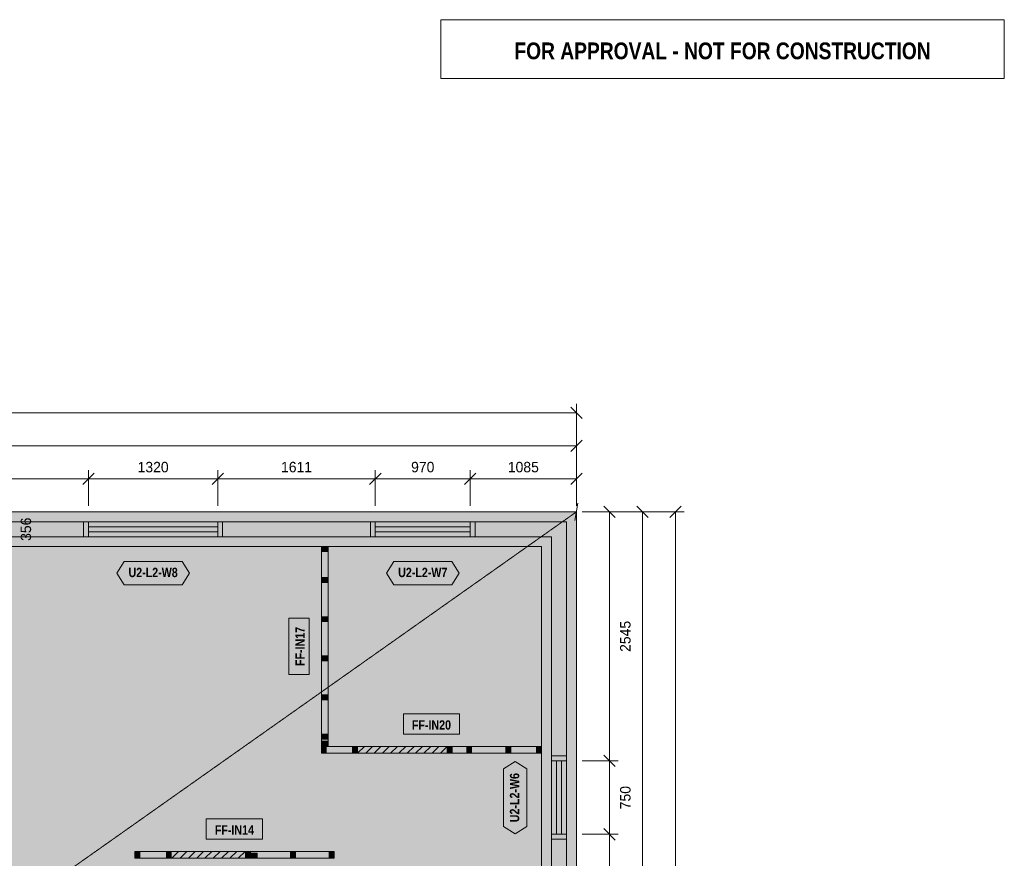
# Model space of a CAD drawing. Header units: millimetres. Extents: x -4149 to 16626, y -5842 to 13682.
# Tile 4 of 4: x 6562 to 16626, y 5112 to 13682. Entities that reach past the tile are written whole.
import ezdxf
from ezdxf.enums import TextEntityAlignment as Align

# ---------------------------------------------------------------- set-up
doc = ezdxf.new("R2010")
doc.units = ezdxf.units.MM
doc.linetypes.add('DASHED', pattern=[1.524, 1.27, -0.254])
for name, color, linetype in [('FILL-C_B2B2B5', 7, 'Continuous'), ('FILL-EPS', 7, 'Continuous'), ('FILL-TEAL_DK', 7, 'Continuous'), ('FILL-TIMBER', 7, 'Continuous'), ('FILL-WHITE', 7, 'Continuous'), ('LINE-C_85297A', 7, 'Continuous'), ('LINE-C_85297A-DASH', 7, 'DASHED'), ('LINE-INK', 7, 'Continuous'), ('LINE-INK-DASH', 7, 'DASHED'), ('LINE-RED', 7, 'Continuous'), ('LINE-STEEL_GREY', 7, 'Continuous'), ('LINE-STEEL_GREY-DASH', 7, 'DASHED'), ('LINE-TEAL_DK', 7, 'Continuous'), ('LINE-TIMBER_DK', 7, 'Continuous'), ('TEXT-INK', 7, 'Continuous'), ('TEXT-RED', 7, 'Continuous'), ('TEXT-TEAL_DK', 7, 'Continuous')]:
    doc.layers.add(name, color=color, linetype=linetype)
doc.styles.add('OpenSansCondensed-Bold', font='OpenSansCondensed-Bold.ttf')

msp = doc.modelspace()

# ---------------------------------------------------------------- hatches: boundary and pattern name
at = {"layer": 'FILL-C_B2B2B5', "true_color": 0xb2b2b5}
h = msp.add_hatch(color=253, dxfattribs=at)
h.dxf.hatch_style = 1
h.paths.add_polyline_path([(12151, 8551), (12151, 102), (102, 102), (102, 8551)])
h.paths.add_polyline_path([(11998, 254), (11998, 8398), (6202, 8398), (6202, 254)], flags=0)
h.paths.add_polyline_path([(254, 8398), (254, 254), (6050, 254), (6050, 8398)], flags=0)
at = {"layer": 'FILL-EPS', "true_color": 0xccffff}
h = msp.add_hatch(color=7, dxfattribs=at)
h.dxf.hatch_style = 1
h.paths.add_polyline_path([(0, 8652), (12252, 8652), (12252, 0), (0, 0)])
h.paths.add_polyline_path([(102, 8551), (102, 102), (12151, 102), (12151, 8551)], flags=0)
h = msp.add_hatch(color=7, dxfattribs=at)
h.dxf.hatch_style = 1
h.paths.add_polyline_path([(6202, 254), (6202, 8398), (11998, 8398), (11998, 254)])
h.paths.add_polyline_path([(11897, 8297), (6269, 8297), (6269, 356), (11897, 356)], flags=0)
at = {"layer": 'FILL-TEAL_DK', "true_color": 0x006b5c}
h = msp.add_hatch(color=126, dxfattribs=at)
h.dxf.hatch_style = 1
h.paths.add_polyline_path([(7216, 8398), (7216, 8551), (7266, 8551), (7266, 8398), (7216, 8398)])
h = msp.add_hatch(color=126, dxfattribs=at)
h.dxf.hatch_style = 1
h.paths.add_polyline_path([(8586, 8551), (8636, 8551), (8636, 8398), (8586, 8398)])
h = msp.add_hatch(color=126, dxfattribs=at)
h.dxf.hatch_style = 1
h.paths.add_polyline_path([(10147, 8551), (10197, 8551), (10197, 8398), (10147, 8398)])
h = msp.add_hatch(color=126, dxfattribs=at)
h.dxf.hatch_style = 1
h.paths.add_polyline_path([(11167, 8551), (11217, 8551), (11217, 8398), (11167, 8398)])
h = msp.add_hatch(color=126, dxfattribs=at)
h.dxf.hatch_style = 1
h.paths.add_polyline_path([(11998, 6108), (11998, 6158), (12151, 6158), (12151, 6108), (11998, 6108)])
h = msp.add_hatch(color=126, dxfattribs=at)
h.dxf.hatch_style = 1
h.paths.add_polyline_path([(11998, 5307), (11998, 5358), (12151, 5358), (12151, 5307), (11998, 5307)])
at = {"layer": 'FILL-TIMBER', "true_color": 0xeddbb8}
h = msp.add_hatch(color=254, dxfattribs=at)
h.dxf.hatch_style = 1
h.paths.add_polyline_path([(9716, 8296), (9716, 8261), (9716, 8246), (9695, 8246), (9646, 8246), (9646, 8282), (9646, 8296), (9666, 8296)])
h = msp.add_hatch(color=254, dxfattribs=at)
h.dxf.hatch_style = 1
h.paths.add_polyline_path([(9716, 7981), (9716, 7945), (9716, 7931), (9695, 7931), (9646, 7931), (9646, 7966), (9646, 7981), (9666, 7981)])
h = msp.add_hatch(color=254, dxfattribs=at)
h.dxf.hatch_style = 1
h.paths.add_polyline_path([(9716, 7581), (9716, 7545), (9716, 7531), (9695, 7531), (9646, 7531), (9646, 7566), (9646, 7581), (9666, 7581)])
h = msp.add_hatch(color=254, dxfattribs=at)
h.dxf.hatch_style = 1
h.paths.add_polyline_path([(9716, 7181), (9716, 7145), (9716, 7131), (9695, 7131), (9646, 7131), (9646, 7166), (9646, 7181), (9666, 7181)])
h = msp.add_hatch(color=254, dxfattribs=at)
h.dxf.hatch_style = 1
h.paths.add_polyline_path([(9716, 6781), (9716, 6745), (9716, 6731), (9695, 6731), (9646, 6731), (9646, 6766), (9646, 6781), (9666, 6781)])
h = msp.add_hatch(color=254, dxfattribs=at)
h.dxf.hatch_style = 1
h.paths.add_polyline_path([(9716, 6381), (9716, 6345), (9716, 6331), (9695, 6331), (9646, 6331), (9646, 6366), (9646, 6381), (9666, 6381)])
h = msp.add_hatch(color=254, dxfattribs=at)
h.dxf.hatch_style = 1
h.paths.add_polyline_path([(9716, 6308), (9716, 6273), (9716, 6258), (9695, 6258), (9646, 6258), (9646, 6293), (9646, 6308), (9666, 6308)])
h = msp.add_hatch(color=254, dxfattribs=at)
h.dxf.hatch_style = 1
h.paths.add_polyline_path([(9696, 6186), (9661, 6186), (9646, 6186), (9646, 6206), (9646, 6256), (9681, 6256), (9696, 6256), (9696, 6236)])
h = msp.add_hatch(color=254, dxfattribs=at)
h.dxf.hatch_style = 1
h.paths.add_polyline_path([(10015, 6186), (9980, 6186), (9965, 6186), (9965, 6206), (9965, 6256), (10000, 6256), (10015, 6256), (10015, 6236)])
h = msp.add_hatch(color=254, dxfattribs=at)
h.dxf.hatch_style = 1
h.paths.add_polyline_path([(10983, 6186), (10948, 6186), (10933, 6186), (10933, 6206), (10933, 6256), (10968, 6256), (10983, 6256), (10983, 6236)])
h = msp.add_hatch(color=254, dxfattribs=at)
h.dxf.hatch_style = 1
h.paths.add_polyline_path([(11181, 6186), (11145, 6186), (11131, 6186), (11131, 6206), (11131, 6256), (11166, 6256), (11181, 6256), (11181, 6236)])
h = msp.add_hatch(color=254, dxfattribs=at)
h.dxf.hatch_style = 1
h.paths.add_polyline_path([(11581, 6186), (11545, 6186), (11531, 6186), (11531, 6206), (11531, 6256), (11566, 6256), (11581, 6256), (11581, 6236)])
h = msp.add_hatch(color=254, dxfattribs=at)
h.dxf.hatch_style = 1
h.paths.add_polyline_path([(11896, 6186), (11861, 6186), (11846, 6186), (11846, 6206), (11846, 6256), (11882, 6256), (11896, 6256), (11896, 6236)])
h = msp.add_hatch(color=254, dxfattribs=at)
h.dxf.hatch_style = 1
h.paths.add_polyline_path([(7789, 5113), (7754, 5113), (7739, 5113), (7739, 5133), (7739, 5183), (7774, 5183), (7789, 5183), (7789, 5163)])
h = msp.add_hatch(color=254, dxfattribs=at)
h.dxf.hatch_style = 1
h.paths.add_polyline_path([(8112, 5113), (8077, 5113), (8062, 5113), (8062, 5133), (8062, 5183), (8098, 5183), (8112, 5183), (8112, 5163)])
h = msp.add_hatch(color=254, dxfattribs=at)
h.dxf.hatch_style = 1
h.paths.add_polyline_path([(8920, 5113), (8885, 5113), (8870, 5113), (8870, 5133), (8870, 5183), (8906, 5183), (8920, 5183), (8920, 5163)])
h = msp.add_hatch(color=254, dxfattribs=at)
h.dxf.hatch_style = 1
h.paths.add_polyline_path([(8990, 5113), (8941, 5113), (8920, 5113), (8920, 5128), (8920, 5163), (8970, 5163), (8990, 5163), (8990, 5148)])
h = msp.add_hatch(color=254, dxfattribs=at)
h.dxf.hatch_style = 1
h.paths.add_polyline_path([(9381, 5113), (9345, 5113), (9331, 5113), (9331, 5133), (9331, 5183), (9366, 5183), (9381, 5183), (9381, 5163)])
h = msp.add_hatch(color=254, dxfattribs=at)
h.dxf.hatch_style = 1
h.paths.add_polyline_path([(9775, 5113), (9740, 5113), (9725, 5113), (9725, 5133), (9725, 5183), (9760, 5183), (9775, 5183), (9775, 5163)])
at = {"layer": 'FILL-WHITE', "true_color": 0xfaf5e8}
h = msp.add_hatch(color=7, dxfattribs=at)
h.dxf.hatch_style = 1
h.paths.add_polyline_path([(9695, 6258), (9646, 6258), (9646, 6293), (9646, 6308), (9646, 6331), (9646, 6366), (9646, 6381), (9646, 6731), (9646, 6766), (9646, 6781), (9646, 7131), (9646, 7166), (9646, 7181), (9646, 7531), (9646, 7566), (9646, 7581), (9646, 7931), (9646, 7966), (9646, 7981), (9646, 8246), (9646, 8282), (9646, 8296), (9666, 8296), (9716, 8296), (9716, 8261), (9716, 8246), (9716, 7981), (9716, 7945), (9716, 7931), (9716, 7581), (9716, 7545), (9716, 7531), (9716, 7181), (9716, 7145), (9716, 7131), (9716, 6781), (9716, 6745), (9716, 6731), (9716, 6381), (9716, 6345), (9716, 6331), (9716, 6308), (9716, 6273), (9716, 6258)])
at = {"layer": 'FILL-WHITE', "true_color": 0xffffff}
h = msp.add_hatch(color=7, dxfattribs=at)
h.dxf.hatch_style = 1
h.paths.add_polyline_path([(7556, 8027), (7631, 8147), (8222, 8147), (8297, 8027), (8222, 7907), (7631, 7907)])
h = msp.add_hatch(color=7, dxfattribs=at)
h.dxf.hatch_style = 1
h.paths.add_polyline_path([(10312, 8027), (10387, 8147), (10978, 8147), (11053, 8027), (10978, 7907), (10387, 7907)])
h = msp.add_hatch(color=7, dxfattribs=at)
h.dxf.hatch_style = 1
h.paths.add_polyline_path([(9520, 6990), (9520, 7565), (9312, 7565), (9312, 6990)])
h = msp.add_hatch(color=7, dxfattribs=at)
h.dxf.hatch_style = 1
h.paths.add_polyline_path([(10484, 6382), (11059, 6382), (11059, 6590), (10484, 6590)])
at = {"layer": 'FILL-WHITE', "true_color": 0xfaf5e8}
h = msp.add_hatch(color=7, dxfattribs=at)
h.dxf.hatch_style = 1
h.paths.add_polyline_path([(9646, 6186), (9646, 6206), (9646, 6256), (9681, 6256), (9696, 6256), (9965, 6256), (10000, 6256), (10015, 6256), (10015, 6236), (10015, 6186), (9980, 6186), (9965, 6186), (9696, 6186), (9661, 6186)])
at = {"layer": 'FILL-WHITE', "true_color": 0xffffff}
h = msp.add_hatch(color=7, dxfattribs=at)
h.dxf.hatch_style = 1
h.paths.add_polyline_path([(10015, 6186), (10015, 6256), (10933, 6256), (10933, 6186)])
at = {"layer": 'FILL-WHITE', "true_color": 0xfaf5e8}
h = msp.add_hatch(color=7, dxfattribs=at)
h.dxf.hatch_style = 1
h.paths.add_polyline_path([(10933, 6206), (10933, 6256), (10968, 6256), (10983, 6256), (11131, 6256), (11166, 6256), (11181, 6256), (11531, 6256), (11566, 6256), (11581, 6256), (11846, 6256), (11882, 6256), (11896, 6256), (11896, 6236), (11896, 6186), (11861, 6186), (11846, 6186), (11581, 6186), (11545, 6186), (11531, 6186), (11181, 6186), (11145, 6186), (11131, 6186), (10983, 6186), (10948, 6186), (10933, 6186)])
at = {"layer": 'FILL-WHITE', "true_color": 0xffffff}
h = msp.add_hatch(color=7, dxfattribs=at)
h.dxf.hatch_style = 1
h.paths.add_polyline_path([(11627, 5362), (11507, 5437), (11507, 6028), (11627, 6103), (11747, 6028), (11747, 5437)])
h = msp.add_hatch(color=7, dxfattribs=at)
h.dxf.hatch_style = 1
h.paths.add_polyline_path([(8469, 5309), (9044, 5309), (9044, 5517), (8469, 5517)])
at = {"layer": 'FILL-WHITE', "true_color": 0xfaf5e8}
h = msp.add_hatch(color=7, dxfattribs=at)
h.dxf.hatch_style = 1
h.paths.add_polyline_path([(7739, 5113), (7739, 5133), (7739, 5183), (7774, 5183), (7789, 5183), (8062, 5183), (8098, 5183), (8112, 5183), (8112, 5163), (8112, 5113), (8077, 5113), (8062, 5113), (7789, 5113), (7754, 5113)])
at = {"layer": 'FILL-WHITE', "true_color": 0xffffff}
h = msp.add_hatch(color=7, dxfattribs=at)
h.dxf.hatch_style = 1
h.paths.add_polyline_path([(8112, 5113), (8112, 5183), (8870, 5183), (8870, 5113)])
at = {"layer": 'FILL-WHITE', "true_color": 0xfaf5e8}
h = msp.add_hatch(color=7, dxfattribs=at)
h.dxf.hatch_style = 1
h.paths.add_polyline_path([(8941, 5113), (8920, 5113), (8885, 5113), (8870, 5113), (8870, 5133), (8870, 5183), (8906, 5183), (8920, 5183), (9331, 5183), (9366, 5183), (9381, 5183), (9725, 5183), (9760, 5183), (9775, 5183), (9775, 5163), (9775, 5113), (9740, 5113), (9725, 5113), (9381, 5113), (9345, 5113), (9331, 5113), (8990, 5113)])

# ---------------------------------------------------------------- linework, layer by layer
at = {"layer": 'LINE-C_85297A', "lineweight": 5}
msp.add_line((12237, 8564), (12268, 8741), dxfattribs=at)
at = {"layer": 'LINE-C_85297A-DASH', "lineweight": 5}
msp.add_line((0, 0), (12252, 8652), dxfattribs=at)
at = {"layer": 'LINE-INK', "lineweight": 5}
for p, q in [((12252, 9665), (0, 9665)), ((12311, 9607), (12194, 9723)), ((12252, 8713), (12252, 9755)), ((12194, 9269), (12311, 9386)), ((12252, 8713), (12252, 9418)), ((0, 9328), (12252, 9328)), ((7266, 8713), (7266, 9080)), ((8586, 8713), (8586, 9080)), ((10197, 8713), (10197, 9080)), ((11167, 8713), (11167, 9080)), ((12252, 8713), (12252, 9080)), ((0, 8990), (12252, 8990)), ((7208, 8932), (7325, 9048)), ((8528, 8932), (8645, 9048)), ((10139, 8932), (10256, 9048)), ((11109, 8932), (11226, 9048)), ((12194, 8932), (12311, 9048)), ((12532, 8711), (12648, 8594)), ((12869, 8711), (12986, 8594)), ((13207, 8594), (13323, 8711)), ((8586, 8652), (7266, 8652)), ((11167, 8652), (10197, 8652)), ((12312, 8652), (12680, 8652)), ((12312, 8652), (13017, 8652)), ((12312, 8652), (13355, 8652)), ((12590, 8652), (12590, 0)), ((12927, 8652), (12927, 0)), ((13265, 0), (13265, 8652)), ((8586, 8500), (7266, 8500)), ((11167, 8500), (10197, 8500)), ((8586, 8450), (7266, 8450)), ((11167, 8450), (10197, 8450)), ((8586, 8297), (7266, 8297)), ((11167, 8297), (10197, 8297)), ((12532, 6166), (12648, 6049)), ((11897, 5358), (11897, 6108)), ((12050, 5358), (12050, 6108)), ((12100, 5358), (12100, 6108)), ((12252, 5358), (12252, 6108)), ((12312, 6108), (12680, 6108)), ((12312, 5358), (12680, 5358)), ((12532, 5416), (12648, 5299))]:
    msp.add_line(p, q, dxfattribs=at)
for points in [[(0, 0), (0, 8652), (12252, 8652), (12252, 0)], [(11897, 356), (11897, 8297), (6269, 8297), (6269, 356)], [(9695, 6258), (9646, 6258), (9646, 6258), (9646, 6293), (9646, 6308), (9646, 6331), (9646, 6366), (9646, 6381), (9646, 6731), (9646, 6766), (9646, 6781), (9646, 7131), (9646, 7166), (9646, 7181), (9646, 7531), (9646, 7566), (9646, 7581), (9646, 7931), (9646, 7966), (9646, 7981), (9646, 8246), (9646, 8282), (9646, 8296), (9646, 8296), (9666, 8296), (9716, 8296), (9716, 8296), (9716, 8261), (9716, 8246), (9716, 7981), (9716, 7945), (9716, 7931), (9716, 7581), (9716, 7545), (9716, 7531), (9716, 7181), (9716, 7145), (9716, 7131), (9716, 6781), (9716, 6745), (9716, 6731), (9716, 6381), (9716, 6345), (9716, 6331), (9716, 6308), (9716, 6273), (9716, 6258), (9716, 6258)], [(9520, 6990), (9520, 7565), (9312, 7565), (9312, 6990)], [(10484, 6382), (11059, 6382), (11059, 6590), (10484, 6590)], [(9646, 6186), (9646, 6186), (9646, 6206), (9646, 6256), (9646, 6256), (9646, 6256), (9681, 6256), (9696, 6256), (9965, 6256), (10000, 6256), (10015, 6256), (10015, 6256), (10015, 6256), (10015, 6236), (10015, 6186), (10015, 6186), (10015, 6186), (9980, 6186), (9965, 6186), (9696, 6186), (9661, 6186), (9646, 6186)], [(10933, 6206), (10933, 6256), (10933, 6256), (10968, 6256), (10983, 6256), (11131, 6256), (11166, 6256), (11181, 6256), (11531, 6256), (11566, 6256), (11581, 6256), (11846, 6256), (11882, 6256), (11896, 6256), (11896, 6256), (11896, 6236), (11896, 6186), (11896, 6186), (11861, 6186), (11846, 6186), (11581, 6186), (11545, 6186), (11531, 6186), (11181, 6186), (11145, 6186), (11131, 6186), (10983, 6186), (10948, 6186), (10933, 6186), (10933, 6186)], [(8469, 5309), (9044, 5309), (9044, 5517), (8469, 5517)], [(7739, 5113), (7739, 5113), (7739, 5113), (7739, 5133), (7739, 5183), (7739, 5183), (7739, 5183), (7739, 5183), (7774, 5183), (7789, 5183), (8062, 5183), (8098, 5183), (8112, 5183), (8112, 5183), (8112, 5183), (8112, 5183), (8112, 5163), (8112, 5113), (8112, 5113), (8112, 5113), (8112, 5113), (8077, 5113), (8062, 5113), (7789, 5113), (7754, 5113), (7739, 5113)], [(8941, 5113), (8920, 5113), (8885, 5113), (8870, 5113), (8870, 5113), (8870, 5133), (8870, 5183), (8870, 5183), (8906, 5183), (8920, 5183), (9331, 5183), (9366, 5183), (9381, 5183), (9725, 5183), (9760, 5183), (9775, 5183), (9775, 5183), (9775, 5163), (9775, 5113), (9775, 5113), (9740, 5113), (9725, 5113), (9381, 5113), (9345, 5113), (9331, 5113), (8990, 5113)]]:
    msp.add_lwpolyline(points, close=True, dxfattribs=at)
at = {"layer": 'LINE-INK-DASH', "lineweight": 5}
for points in [[(10015, 6186), (10015, 6256), (10933, 6256), (10933, 6186)], [(8112, 5113), (8112, 5183), (8870, 5183), (8870, 5113)]]:
    msp.add_lwpolyline(points, close=True, dxfattribs=at)
at = {"layer": 'LINE-RED', "lineweight": 5}
msp.add_lwpolyline([(10867, 13082), (16626, 13082), (16626, 13682), (10867, 13682)], close=True, dxfattribs=at)
at = {"layer": 'LINE-STEEL_GREY', "lineweight": 5}
for points in [[(12151, 8551), (12151, 102), (102, 102), (102, 8551)], [(11998, 254), (11998, 8398), (6202, 8398), (6202, 254)]]:
    msp.add_lwpolyline(points, close=True, dxfattribs=at)
at = {"layer": 'LINE-STEEL_GREY-DASH', "lineweight": 5}
for points in [[(0, 8652), (12252, 8652), (12252, 0), (0, 0)], [(6269, 356), (11897, 356), (11897, 8297), (6269, 8297)]]:
    msp.add_lwpolyline(points, close=True, dxfattribs=at)
at = {"layer": 'LINE-TEAL_DK', "lineweight": 5}
for points in [[(7216, 8398), (7216, 8551), (7216, 8551), (7216, 8551), (7266, 8551), (7266, 8551), (7266, 8551), (7266, 8398), (7266, 8398), (7266, 8398), (7216, 8398), (7216, 8398)], [(8586, 8551), (8636, 8551), (8636, 8398), (8586, 8398)], [(10147, 8551), (10197, 8551), (10197, 8398), (10147, 8398)], [(11167, 8551), (11217, 8551), (11217, 8398), (11167, 8398)], [(7556, 8027), (7631, 8147), (8222, 8147), (8297, 8027), (8222, 7907), (7631, 7907)], [(10312, 8027), (10387, 8147), (10978, 8147), (11053, 8027), (10978, 7907), (10387, 7907)], [(11998, 6108), (11998, 6158), (11998, 6158), (11998, 6158), (12151, 6158), (12151, 6158), (12151, 6158), (12151, 6108), (12151, 6108), (12151, 6108), (11998, 6108), (11998, 6108)], [(11627, 5362), (11507, 5437), (11507, 6028), (11627, 6103), (11747, 6028), (11747, 5437)], [(11998, 5307), (11998, 5358), (11998, 5358), (11998, 5358), (12151, 5358), (12151, 5358), (12151, 5358), (12151, 5307), (12151, 5307), (12151, 5307), (11998, 5307), (11998, 5307)]]:
    msp.add_lwpolyline(points, close=True, dxfattribs=at)
at = {"layer": 'LINE-TIMBER_DK', "lineweight": 5}
for p, q in [((10015, 6186), (10085, 6256)), ((10099, 6186), (10169, 6256)), ((10184, 6186), (10254, 6256)), ((10269, 6186), (10339, 6256)), ((10354, 6186), (10424, 6256)), ((10439, 6186), (10509, 6256)), ((10524, 6186), (10594, 6256)), ((10609, 6186), (10679, 6256)), ((10693, 6186), (10763, 6256)), ((10778, 6186), (10848, 6256)), ((10863, 6186), (10933, 6256)), ((8117, 5113), (8187, 5183)), ((8202, 5113), (8272, 5183)), ((8287, 5113), (8357, 5183)), ((8372, 5113), (8442, 5183)), ((8456, 5113), (8526, 5183)), ((8541, 5113), (8611, 5183)), ((8626, 5113), (8696, 5183)), ((8711, 5113), (8781, 5183)), ((8796, 5113), (8866, 5183))]:
    msp.add_line(p, q, dxfattribs=at)
for points in [[(9716, 8296), (9716, 8261), (9716, 8246), (9695, 8246), (9646, 8246), (9646, 8282), (9646, 8296), (9666, 8296)], [(9716, 7981), (9716, 7945), (9716, 7931), (9695, 7931), (9646, 7931), (9646, 7966), (9646, 7981), (9666, 7981)], [(9716, 7581), (9716, 7545), (9716, 7531), (9695, 7531), (9646, 7531), (9646, 7566), (9646, 7581), (9666, 7581)], [(9716, 7181), (9716, 7145), (9716, 7131), (9695, 7131), (9646, 7131), (9646, 7166), (9646, 7181), (9666, 7181)], [(9716, 6781), (9716, 6745), (9716, 6731), (9695, 6731), (9646, 6731), (9646, 6766), (9646, 6781), (9666, 6781)], [(9716, 6381), (9716, 6345), (9716, 6331), (9695, 6331), (9646, 6331), (9646, 6366), (9646, 6381), (9666, 6381)], [(9716, 6308), (9716, 6273), (9716, 6258), (9695, 6258), (9646, 6258), (9646, 6293), (9646, 6308), (9666, 6308)], [(9696, 6186), (9661, 6186), (9646, 6186), (9646, 6206), (9646, 6256), (9681, 6256), (9696, 6256), (9696, 6236)], [(10015, 6186), (9980, 6186), (9965, 6186), (9965, 6206), (9965, 6256), (10000, 6256), (10015, 6256), (10015, 6236)], [(10983, 6186), (10948, 6186), (10933, 6186), (10933, 6206), (10933, 6256), (10968, 6256), (10983, 6256), (10983, 6236)], [(11181, 6186), (11145, 6186), (11131, 6186), (11131, 6206), (11131, 6256), (11166, 6256), (11181, 6256), (11181, 6236)], [(11581, 6186), (11545, 6186), (11531, 6186), (11531, 6206), (11531, 6256), (11566, 6256), (11581, 6256), (11581, 6236)], [(11896, 6186), (11861, 6186), (11846, 6186), (11846, 6206), (11846, 6256), (11882, 6256), (11896, 6256), (11896, 6236)], [(7789, 5113), (7754, 5113), (7739, 5113), (7739, 5133), (7739, 5183), (7774, 5183), (7789, 5183), (7789, 5163)], [(8112, 5113), (8077, 5113), (8062, 5113), (8062, 5133), (8062, 5183), (8098, 5183), (8112, 5183), (8112, 5163)], [(8920, 5113), (8885, 5113), (8870, 5113), (8870, 5133), (8870, 5183), (8906, 5183), (8920, 5183), (8920, 5163)], [(8990, 5113), (8941, 5113), (8920, 5113), (8920, 5128), (8920, 5163), (8970, 5163), (8990, 5163), (8990, 5148)], [(9381, 5113), (9345, 5113), (9331, 5113), (9331, 5133), (9331, 5183), (9366, 5183), (9381, 5183), (9381, 5163)], [(9775, 5113), (9740, 5113), (9725, 5113), (9725, 5133), (9725, 5183), (9760, 5183), (9775, 5183), (9775, 5163)]]:
    msp.add_lwpolyline(points, close=True, dxfattribs=at)

# ---------------------------------------------------------------- texts
at = {"layer": 'TEXT-INK'}
for s, p in [('1320', (7926, 9057)), ('1611', (9392, 9057)), ('970', (10682, 9057)), ('1085', (11710, 9057))]:
    msp.add_text(s, height=106.7, dxfattribs=at).set_placement(p, align=Align.CENTER)
for s, p in [('356', (6679, 8475)), ('2545', (12806, 7380)), ('750', (12806, 5732))]:
    msp.add_text(s, height=106.7, rotation=90, dxfattribs=at).set_placement(p, align=Align.CENTER)
at = {"layer": 'TEXT-INK', "style": 'OpenSansCondensed-Bold'}
msp.add_text('FF-IN17', height=95.2, rotation=90, dxfattribs=at).set_placement((9475, 7277), align=Align.CENTER)
for s, p in [('FF-IN20', (10771, 6427)), ('FF-IN14', (8757, 5354))]:
    msp.add_text(s, height=95.2, dxfattribs=at).set_placement(p, align=Align.CENTER)
at = {"layer": 'TEXT-RED', "style": 'OpenSansCondensed-Bold'}
msp.add_text('FOR APPROVAL - NOT FOR CONSTRUCTION', height=171.45, dxfattribs=at).set_placement((13746, 13278), align=Align.CENTER)
at = {"layer": 'TEXT-TEAL_DK', "style": 'OpenSansCondensed-Bold'}
for s, p in [('U2-L2-W8', (7926, 7986)), ('U2-L2-W7', (10682, 7986))]:
    msp.add_text(s, height=95.2, dxfattribs=at).set_placement(p, align=Align.CENTER)
msp.add_text('U2-L2-W6', height=95.2, rotation=90, dxfattribs=at).set_placement((11668, 5732), align=Align.CENTER)

doc.saveas('drawing.dxf')
